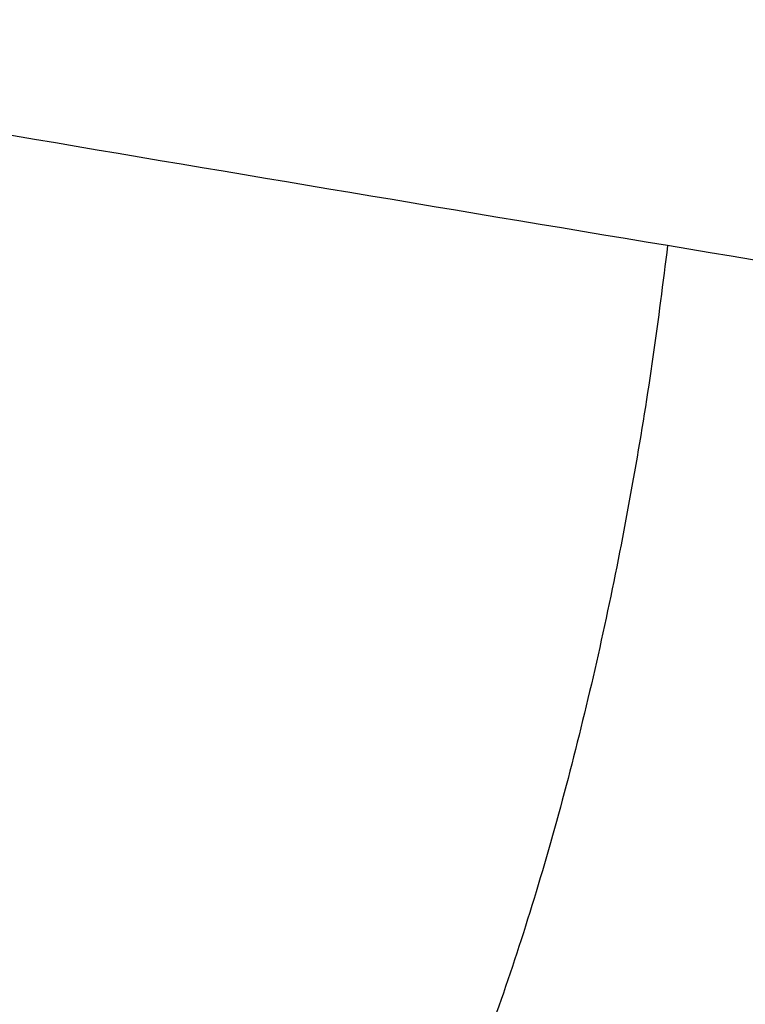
# Model space of a CAD drawing. Header units: millimetres. Extents: x -435 to 414, y -387 to 463.
# Tile 218 of 256: x -272 to -266, y -243 to -235. Entities that reach past the tile are written whole.
import ezdxf

# ---------------------------------------------------------------- set-up
doc = ezdxf.new("R2010")
doc.units = ezdxf.units.MM
doc.layers.add('mousse 2', color=7, linetype='Continuous', true_color=0x616161)

msp = doc.modelspace()

# ---------------------------------------------------------------- linework, layer by layer
at = {"layer": 'mousse 2'}
for points, degree in [([(-174.3288, -157.2534, 420), (-295.7795, -214.4396, 420), (-347.7898, -240.6579, 385.3581)], 2), ([(-352.6888, -208.9172, 149.5814), (-347.1206, -208.2404, 85.4677), (-292.3591, -237.957, 40), (-229.3031, -226.512, 40)], 3)]:
    msp.add_open_spline(points, degree=degree, dxfattribs=at)
for points, weights in [([(-349.1887, -235.5262, 149.5413), (-339.7348, -233.9549, 40), (-231.2629, -215.927, 40)], [1, 0.737277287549, 1]), ([(-349.0453, -236.3728, 149.5413), (-339.6012, -234.7437, 40), (-231.2418, -216.0517, 40)], [1, 0.737277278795, 1]), ([(-348.8939, -237.2347, 149.5413), (-339.4601, -235.5468, 40), (-231.2192, -216.1803, 40)], [1, 0.73727732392, 1]), ([(-348.7403, -238.0782, 149.5413), (-339.3169, -236.333, 40), (-231.1958, -216.3088, 40)], [1, 0.737277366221, 1]), ([(-348.5795, -238.9318, 149.5413), (-339.167, -237.1285, 40), (-231.1714, -216.4384, 40)], [1, 0.737277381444, 1]), ([(-348.4122, -239.7905, 149.5413), (-339.0111, -237.9288, 40), (-231.1461, -216.568, 40)], [1, 0.737277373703, 1]), ([(-348.1318, -241.17, 149.5413), (-338.7499, -239.2141, 40), (-231.1045, -216.773, 40)], [1, 0.737277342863, 1]), ([(-347.84, -242.5359, 149.5413), (-338.478, -240.487, 40), (-231.0608, -216.9776, 40)], [1, 0.737277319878, 1]), ([(-271.8844, -339.0133, 149.5413), (-267.6957, -330.3936, 40), (-219.6349, -231.4931, 40)], [1, 0.737277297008, 1]), ([(-266.5718, -236.5898, 45.8346), (-267.8477, -247.4095, 46.7671), (-270.9834, -246.9571, 36.3017)], [1, 0.674870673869, 1])]:
    msp.add_rational_spline(points, weights, degree=2, dxfattribs=at)
msp.add_open_spline([(-226.3446, -242.8116, 40), (-228.0638, -242.5663, 40), (-233.8045, -241.7382, 40.0983), (-243.4543, -240.2955, 40.8313), (-252.2408, -238.9205, 42.2619), (-257.9849, -237.9979, 43.5248), (-261.8136, -237.3767, 44.4562), (-266.5909, -236.5897, 45.7925), (-272.2236, -235.6435, 47.6529), (-279.6151, -234.3785, 50.4833), (-288.5982, -232.7986, 54.677), (-297.1449, -231.2435, 59.7309), (-303.6661, -230.0287, 64.2719), (-308.6536, -229.0853, 68.1274), (-313.7799, -228.1, 72.5577), (-318.9661, -227.086, 77.6233), (-323.802, -226.125, 82.9817), (-330.1233, -224.8502, 90.9127), (-335.6124, -223.7172, 99.4068), (-340.2513, -222.744, 108.4744), (-342.9878, -222.1646, 114.746), (-344.982, -221.7396, 120.1276), (-346.6475, -221.3831, 125.2809), (-347.7548, -221.1453, 129.2747), (-348.8588, -220.9079, 133.8781), (-349.7773, -220.7101, 138.3478), (-350.664, -220.5193, 143.9499), (-351.0875, -220.4285, 147.706), (-351.2576, -220.3922, 149.5814)], degree=3, knots=[3.087539, 3.087539, 3.087539, 3.087539, 8.637292, 21.638841, 34.434652, 37.584096, 40.816694, 47.292811, 53.784709, 60.212083, 73.19643, 86.23893, 92.742097, 99.258901, 106.914276, 114.95794, 123.02033, 130.559238, 148.16067, 156.017861, 163.785016, 170.449346, 174.684911, 181.381924, 183.894381, 190.028689, 196.151705, 202.222959, 202.222959, 202.222959, 202.222959], dxfattribs=at)

doc.saveas('drawing.dxf')
